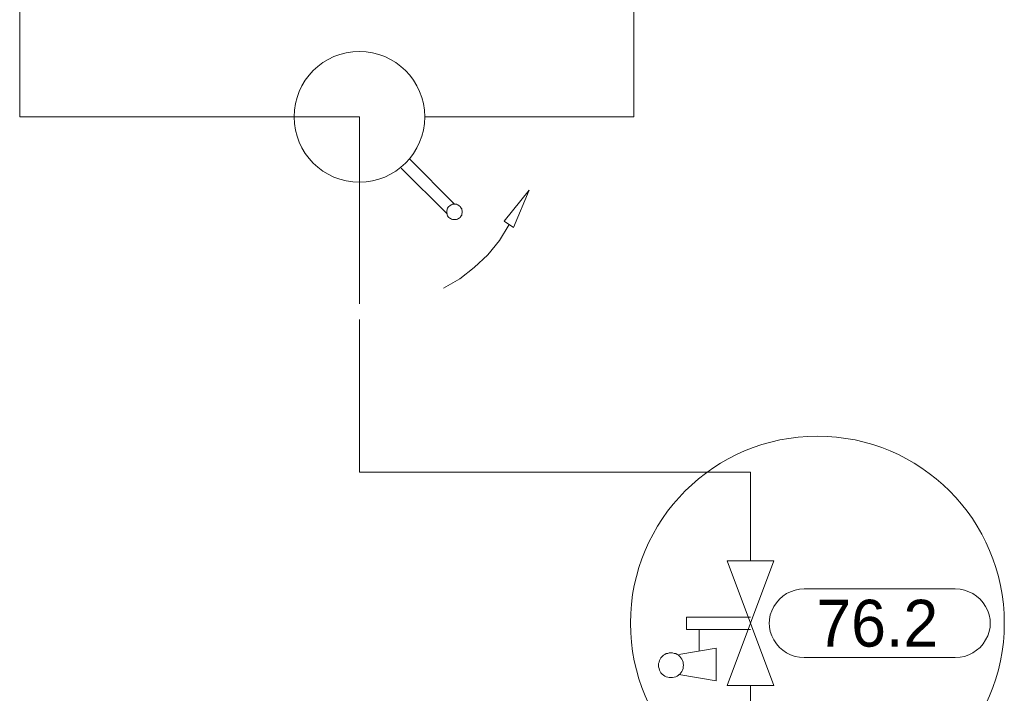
# Model space of a CAD drawing. Header units: millimetres. Extents: x 0 to 203, y 0 to 47.
# Tile 142 of 196: x 155.33 to 157.81, y 20.82 to 22.52. Entities that reach past the tile are written whole.
import ezdxf

# ---------------------------------------------------------------- set-up
doc = ezdxf.new("R2010")
doc.units = ezdxf.units.MM
doc.layers.add('PDF_Geomertry', color=7, linetype='Continuous')
doc.layers.add('PDF_Text', color=7, linetype='Continuous')
doc.styles.add('PDF Arial', font='txt')

msp = doc.modelspace()

# ---------------------------------------------------------------- linework, layer by layer
at = {"layer": 'PDF_Geomertry', "lineweight": 15}
for points in [[(156.1824, 21.8049), (156.1824, 22.2763), (155.711, 22.2763), (155.3254, 22.2763), (155.3254, 22.5868), (155.3254, 22.7443)], [(156.874, 22.7443), (156.874, 22.5868), (156.874, 22.2763), (156.654, 22.2763), (156.3471, 22.2763)], [(156.4221, 22.0568), (156.3082, 22.1707)], [(156.4027, 22.0332), (156.2879, 22.1471)], [(156.3943, 21.8443), (156.4352, 21.8679), (156.4721, 21.8965), (156.506, 21.929), (156.5352, 21.9651), (156.5596, 22.0054)], [(157.1685, 21.1568), (157.1685, 21.3804), (156.1824, 21.3804), (156.1824, 21.766)], [(157.1685, 19.1138), (157.1685, 20.8424)]]:
    msp.add_lwpolyline(points, dxfattribs=at)
for points in [[(156.5477, 22.0132), (156.5713, 21.9979), (156.6102, 22.0915)], [(156.4415, 22.0368), (156.4415, 22.0396), (156.4407, 22.0424), (156.4402, 22.0443), (156.4388, 22.0465), (156.4374, 22.0485), (156.436, 22.0507), (156.4338, 22.0526), (156.4318, 22.054), (156.4296, 22.0549), (156.4268, 22.0563), (156.4249, 22.0563), (156.4221, 22.0568), (156.4193, 22.0563), (156.4171, 22.0563), (156.4143, 22.0549), (156.4124, 22.054), (156.4102, 22.0526), (156.4082, 22.0507), (156.406, 22.0485), (156.4046, 22.0465), (156.404, 22.0443), (156.4032, 22.0424), (156.4027, 22.0396), (156.4027, 22.0368), (156.4027, 22.0346), (156.4032, 22.0318), (156.404, 22.029), (156.4046, 22.0271), (156.406, 22.0249), (156.4082, 22.0229), (156.4102, 22.0215), (156.4124, 22.0201), (156.4143, 22.0188), (156.4171, 22.0179), (156.4193, 22.0174), (156.4221, 22.0174), (156.4249, 22.0174), (156.4268, 22.0179), (156.4296, 22.0188), (156.4318, 22.0201), (156.4338, 22.0215), (156.436, 22.0229), (156.4374, 22.0249), (156.4388, 22.0271), (156.4402, 22.029), (156.4407, 22.0318), (156.4415, 22.0346), (156.4415, 22.0368)], [(157.6852, 21.086), (157.6971, 21.0854), (157.7082, 21.0832), (157.7193, 21.079), (157.7296, 21.0743), (157.7388, 21.0679), (157.7477, 21.0604), (157.7554, 21.0513), (157.7615, 21.0415), (157.7671, 21.0313), (157.7707, 21.0207), (157.7727, 21.009), (157.7735, 20.9979), (157.7735, 21.0013), (157.7727, 20.9901), (157.7707, 20.9785), (157.7671, 20.9679), (157.7615, 20.9576), (157.7554, 20.9479), (157.7477, 20.9388), (157.7388, 20.9313), (157.7296, 20.9249), (157.7193, 20.9201), (157.7082, 20.916), (157.6971, 20.9138), (157.6852, 20.9132), (157.304, 20.9132), (157.2921, 20.9138), (157.281, 20.916), (157.2699, 20.9201), (157.2596, 20.9249), (157.2504, 20.9313), (157.2415, 20.9388), (157.2338, 20.9479), (157.2277, 20.9576), (157.2221, 20.9679), (157.2185, 20.9785), (157.2165, 20.9901), (157.2157, 21.0013), (157.2157, 20.9979), (157.2165, 21.009), (157.2185, 21.0207), (157.2221, 21.0313), (157.2277, 21.0415), (157.2338, 21.0513), (157.2415, 21.0604), (157.2504, 21.0679), (157.2596, 21.0743), (157.2699, 21.079), (157.281, 21.0832), (157.2921, 21.0854), (157.304, 21.086), (157.6852, 21.086)]]:
    msp.add_lwpolyline(points, close=True, dxfattribs=at)
at = {"layer": 'PDF_Geomertry', "color": 54, "lineweight": 15, "true_color": 0x9e9e00}
msp.add_lwpolyline([(156.1824, 21.8049), (156.1824, 21.884)], dxfattribs=at)
at = {"layer": 'PDF_Geomertry', "color": 1, "lineweight": 15}
for points in [[(157.1096, 20.8424), (157.2277, 21.1568), (157.1096, 21.1568), (157.2277, 20.8424), (157.1096, 20.8424)], [(156.9999, 20.8938), (156.999, 20.8979), (156.9985, 20.9013), (156.9971, 20.9054), (156.9957, 20.909), (156.9929, 20.9124), (156.9902, 20.916), (156.9874, 20.9188), (156.9838, 20.9207), (156.9804, 20.9229), (156.9763, 20.9235), (156.9721, 20.9249), (156.9679, 20.9249), (156.9638, 20.9249), (156.9602, 20.9235), (156.956, 20.9229), (156.9527, 20.9207), (156.949, 20.9188), (156.9457, 20.916), (156.9429, 20.9124), (156.9407, 20.909), (156.9393, 20.9054), (156.9379, 20.9013), (156.9365, 20.8979), (156.9365, 20.8938), (156.9365, 20.8896), (156.9379, 20.8854), (156.9393, 20.8813), (156.9407, 20.8776), (156.9429, 20.8743), (156.9457, 20.8715), (156.949, 20.8688), (156.9527, 20.8665), (156.956, 20.8646), (156.9602, 20.8632), (156.9638, 20.8624), (156.9679, 20.8624), (156.9721, 20.8624), (156.9763, 20.8632), (156.9804, 20.8646), (156.9838, 20.8665), (156.9874, 20.8688), (156.9902, 20.8715), (156.9929, 20.8743), (156.9957, 20.8776), (156.9971, 20.8813), (156.9985, 20.8854), (156.999, 20.8896), (156.9999, 20.8938)]]:
    msp.add_lwpolyline(points, close=True, dxfattribs=at)
for points in [[(157.1685, 20.984), (157.0074, 20.984), (157.0074, 21.0151), (157.1685, 21.0151)], [(157.0388, 20.929), (157.0388, 20.984)], [(156.9879, 20.8701), (157.0818, 20.854), (157.0818, 20.9368), (156.9879, 20.9207)]]:
    msp.add_lwpolyline(points, dxfattribs=at)
at = {"layer": 'PDF_Geomertry', "lineweight": 15}
msp.add_circle((156.1823, 22.2767), 0.1648, dxfattribs=at)
at = {"layer": 'PDF_Geomertry', "color": 1, "lineweight": 15}
msp.add_circle((157.3374, 20.9999), 0.4714, dxfattribs=at)

# ---------------------------------------------------------------- texts
at = {"layer": 'PDF_Text', "insert": (157.3346, 20.939), "char_height": 0.11811, "attachment_point": 7, "style": 'PDF Arial'}
msp.add_mtext('76.2', dxfattribs=at)

doc.saveas('drawing.dxf')
